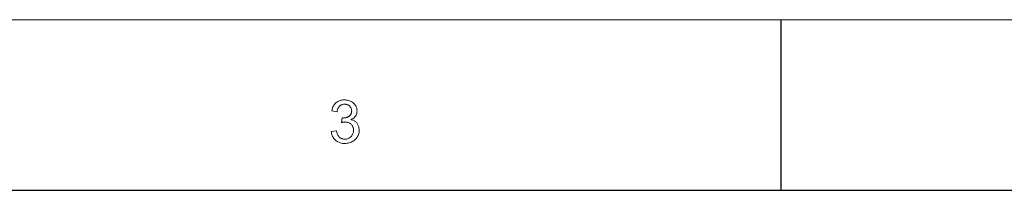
# Model space of a CAD drawing. Header units: millimetres. Extents: x 2984 to 3412, y -1556 to -1253.
# Tile 40 of 53: x 3208 to 3291, y -1268 to -1253. Entities that reach past the tile are written whole.
import ezdxf

# ---------------------------------------------------------------- set-up
doc = ezdxf.new("R2010")
doc.units = ezdxf.units.MM

msp = doc.modelspace()

# ---------------------------------------------------------------- linework, layer by layer
at = {"color": 7, "lineweight": 13}
msp.add_line((2984.118, -1253.421), (3411.755, -1253.421), dxfattribs=at)
at = {"color": 7, "lineweight": 25, "ltscale": 0.24999}
msp.add_line((3272.117, -1253.421), (3272.117, -1267.82), dxfattribs=at)
at = {"color": 7, "lineweight": 25}
msp.add_line((2998.518, -1267.821), (3397.355, -1267.821), dxfattribs=at)
at = {"color": 7, "lineweight": 13}
msp.add_lwpolyline([(3235.845, -1261.859), (3235.91, -1261.874), (3235.972, -1261.892), (3236.031, -1261.915), (3236.086, -1261.941), (3236.138, -1261.972), (3236.187, -1262.006), (3236.233, -1262.044), (3236.275, -1262.086), (3236.314, -1262.132), (3236.35, -1262.182), (3236.382, -1262.234), (3236.411, -1262.287), (3236.437, -1262.341), (3236.459, -1262.396), (3236.478, -1262.452), (3236.493, -1262.509), (3236.505, -1262.567), (3236.514, -1262.625), (3236.519, -1262.685), (3236.52, -1262.745), (3236.517, -1262.842), (3236.506, -1262.935), (3236.488, -1263.024), (3236.463, -1263.11), (3236.431, -1263.193), (3236.392, -1263.272), (3236.345, -1263.347), (3236.292, -1263.419), (3236.231, -1263.487), (3236.163, -1263.552), (3236.09, -1263.612), (3236.015, -1263.666), (3235.936, -1263.713), (3235.855, -1263.754), (3235.77, -1263.789), (3235.683, -1263.817), (3235.594, -1263.839), (3235.501, -1263.855), (3235.406, -1263.864), (3235.307, -1263.868), (3235.214, -1263.865), (3235.123, -1263.857), (3235.036, -1263.843), (3234.953, -1263.823), (3234.873, -1263.798), (3234.796, -1263.768), (3234.722, -1263.732), (3234.652, -1263.69), (3234.585, -1263.643), (3234.521, -1263.59), (3234.462, -1263.533), (3234.408, -1263.472), (3234.359, -1263.408), (3234.315, -1263.339), (3234.277, -1263.268), (3234.243, -1263.193), (3234.215, -1263.114), (3234.191, -1263.031), (3234.173, -1262.945), (3234.16, -1262.856), (3234.603, -1262.795), (3234.617, -1262.864), (3234.633, -1262.93), (3234.652, -1262.992), (3234.673, -1263.051), (3234.696, -1263.106), (3234.721, -1263.157), (3234.749, -1263.205), (3234.779, -1263.25), (3234.81, -1263.29), (3234.844, -1263.327), (3234.881, -1263.361), (3234.919, -1263.391), (3234.96, -1263.418), (3235.003, -1263.441), (3235.048, -1263.46), (3235.095, -1263.476), (3235.145, -1263.488), (3235.197, -1263.497), (3235.251, -1263.502), (3235.307, -1263.504), (3235.368, -1263.502), (3235.427, -1263.496), (3235.484, -1263.485), (3235.54, -1263.469), (3235.593, -1263.45), (3235.645, -1263.426), (3235.694, -1263.398), (3235.742, -1263.365), (3235.788, -1263.328), (3235.832, -1263.287), (3235.872, -1263.242), (3235.909, -1263.196), (3235.941, -1263.148), (3235.969, -1263.098), (3235.993, -1263.045), (3236.012, -1262.991), (3236.027, -1262.935), (3236.038, -1262.877), (3236.044, -1262.817), (3236.046, -1262.755), (3236.044, -1262.696), (3236.039, -1262.639), (3236.029, -1262.583), (3236.015, -1262.53), (3235.998, -1262.479), (3235.976, -1262.43), (3235.951, -1262.383), (3235.921, -1262.338), (3235.888, -1262.295), (3235.851, -1262.254), (3235.811, -1262.216), (3235.768, -1262.183), (3235.723, -1262.153), (3235.676, -1262.127), (3235.626, -1262.105), (3235.574, -1262.087), (3235.52, -1262.073), (3235.463, -1262.063), (3235.403, -1262.057), (3235.342, -1262.055), (3235.316, -1262.056), (3235.288, -1262.057), (3235.26, -1262.06), (3235.23, -1262.063), (3235.2, -1262.067), (3235.168, -1262.072), (3235.135, -1262.078), (3235.101, -1262.085), (3235.066, -1262.093), (3235.03, -1262.102), (3235.081, -1261.714), (3235.116, -1261.714), (3235.149, -1261.713), (3235.181, -1261.712), (3235.211, -1261.711), (3235.24, -1261.71), (3235.267, -1261.708), (3235.293, -1261.706), (3235.317, -1261.703), (3235.34, -1261.7), (3235.361, -1261.697), (3235.382, -1261.693), (3235.404, -1261.688), (3235.425, -1261.682), (3235.448, -1261.675), (3235.471, -1261.667), (3235.494, -1261.659), (3235.518, -1261.649), (3235.542, -1261.638), (3235.567, -1261.626), (3235.592, -1261.613), (3235.617, -1261.6), (3235.641, -1261.585), (3235.665, -1261.568), (3235.687, -1261.551), (3235.709, -1261.533), (3235.729, -1261.513), (3235.749, -1261.492), (3235.768, -1261.47), (3235.786, -1261.447), (3235.803, -1261.423), (3235.819, -1261.398), (3235.833, -1261.371), (3235.846, -1261.343), (3235.857, -1261.314), (3235.866, -1261.284), (3235.873, -1261.253), (3235.879, -1261.22), (3235.883, -1261.186), (3235.886, -1261.151), (3235.887, -1261.115), (3235.885, -1261.063), (3235.88, -1261.013), (3235.871, -1260.965), (3235.858, -1260.92), (3235.842, -1260.877), (3235.823, -1260.837), (3235.8, -1260.799), (3235.773, -1260.764), (3235.743, -1260.731), (3235.709, -1260.7), (3235.673, -1260.672), (3235.635, -1260.647), (3235.597, -1260.625), (3235.558, -1260.606), (3235.517, -1260.589), (3235.475, -1260.576), (3235.432, -1260.566), (3235.389, -1260.558), (3235.344, -1260.554), (3235.297, -1260.553), (3235.245, -1260.554), (3235.194, -1260.559), (3235.146, -1260.568), (3235.099, -1260.58), (3235.055, -1260.595), (3235.012, -1260.614), (3234.971, -1260.636), (3234.933, -1260.661), (3234.896, -1260.69), (3234.862, -1260.722), (3234.829, -1260.757), (3234.799, -1260.796), (3234.772, -1260.837), (3234.747, -1260.881), (3234.724, -1260.928), (3234.704, -1260.977), (3234.687, -1261.03), (3234.672, -1261.086), (3234.659, -1261.144), (3234.649, -1261.206), (3234.207, -1261.125), (3234.226, -1261.033), (3234.25, -1260.946), (3234.277, -1260.864), (3234.309, -1260.787), (3234.345, -1260.715), (3234.385, -1260.647), (3234.429, -1260.584), (3234.477, -1260.525), (3234.53, -1260.471), (3234.587, -1260.422), (3234.646, -1260.378), (3234.708, -1260.338), (3234.773, -1260.303), (3234.84, -1260.273), (3234.909, -1260.247), (3234.98, -1260.226), (3235.053, -1260.21), (3235.129, -1260.198), (3235.207, -1260.191), (3235.288, -1260.189), (3235.376, -1260.192), (3235.461, -1260.2), (3235.544, -1260.213), (3235.623, -1260.232), (3235.7, -1260.257), (3235.773, -1260.287), (3235.844, -1260.322), (3235.912, -1260.363), (3235.976, -1260.409), (3236.038, -1260.46), (3236.095, -1260.516), (3236.146, -1260.574), (3236.191, -1260.634), (3236.23, -1260.697), (3236.263, -1260.762), (3236.291, -1260.83), (3236.312, -1260.9), (3236.327, -1260.972), (3236.336, -1261.047), (3236.339, -1261.125), (3236.334, -1261.223), (3236.319, -1261.315), (3236.294, -1261.401), (3236.26, -1261.482), (3236.215, -1261.557), (3236.161, -1261.627), (3236.097, -1261.691), (3236.023, -1261.749), (3235.939, -1261.802), (3235.845, -1261.849)], close=True, dxfattribs=at)

doc.saveas('drawing.dxf')
